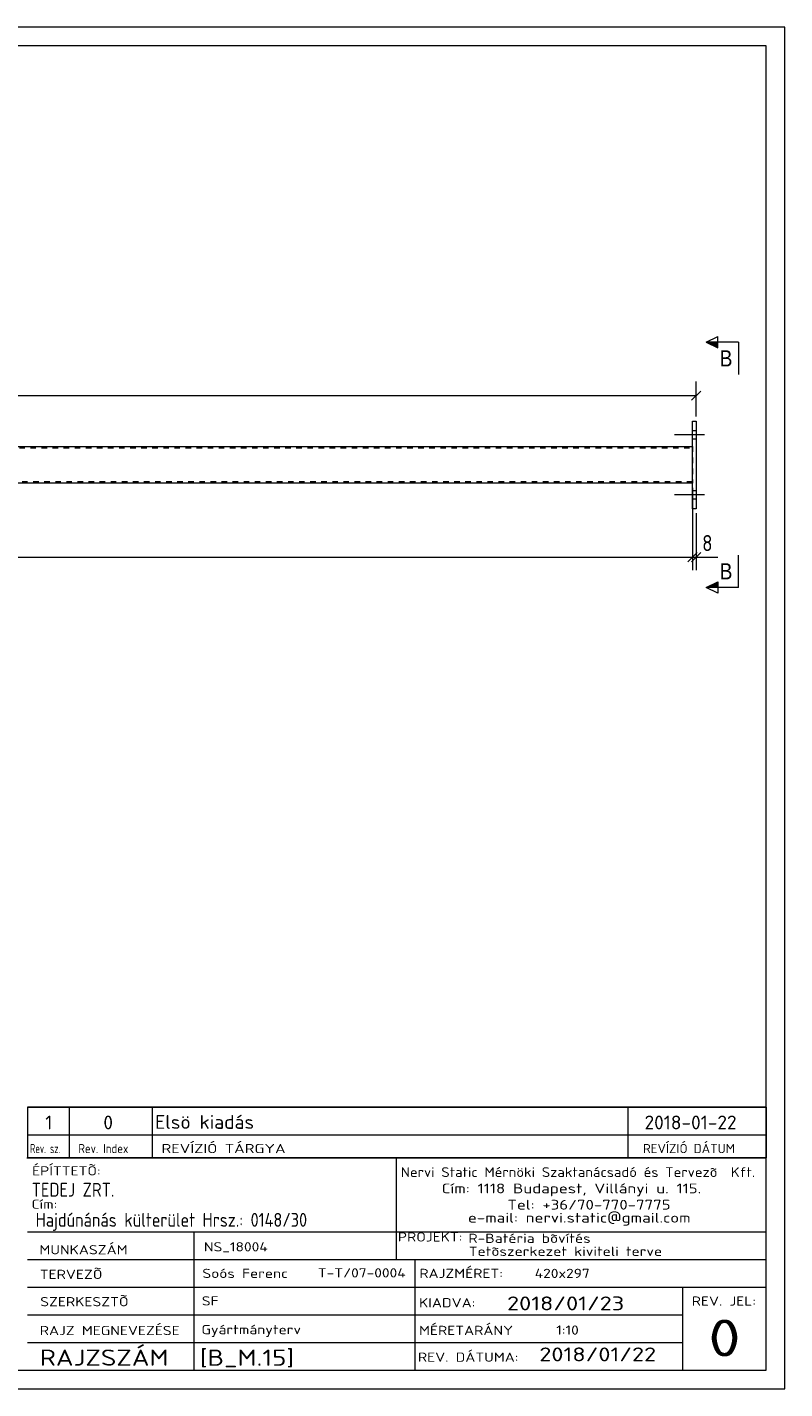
# Model space of a CAD drawing. Header units: millimetres. Extents: x 1 to 419, y 1 to 296.
# Tile 2 of 2: x 255 to 419, y 1 to 296. Entities that reach past the tile are written whole.
import ezdxf

# ---------------------------------------------------------------- set-up
doc = ezdxf.new("R2010")
doc.units = ezdxf.units.MM
doc.header["$LTSCALE"] = 0.6
doc.linetypes.add('XKITLINE00', pattern=[0])
doc.linetypes.add('XKITLINE02', pattern=[4, 2, -2])
for name, color, linetype, lineweight in [('Bolt', 7, 'Continuous', 0), ('DrawingSheet', 5, 'Continuous', 0), ('OtherObjectType', 1, 'Continuous', 0), ('Part', 2, 'Continuous', 0), ('Section', 6, 'Continuous', 0), ('Z-DIMENSIONS', 1, 'Continuous', 0)]:
    doc.layers.add(name, color=color, linetype=linetype, lineweight=lineweight)
doc.styles.add('ARIAL', font='ARIAL.TTF')
doc.styles.add('ISOCPEUR', font='ISOCPEUR.TTF')

msp = doc.modelspace()

# ---------------------------------------------------------------- hatches: boundary and pattern name
at = {"layer": 'Section'}
for points in [[(404.5, 226.5), (402, 227.75), (404.5, 227.75)], [(404.5, 174.62), (402, 174.62), (404.5, 175.87)]]:
    msp.add_hatch(color=6, dxfattribs=at).paths.add_polyline_path(points, flags=17)

# ---------------------------------------------------------------- linework, layer by layer
at = {"layer": 'Bolt', "color": 3, "linetype": 'XKITLINE00', "lineweight": 0}
for p, q in [((401.6, 207.68), (395.1, 207.68)), ((399.8, 208.58), (399, 208.58)), ((399.8, 206.78), (399, 206.78)), ((399.8, 195.58), (399, 195.58)), ((401.6, 194.68), (395.1, 194.68)), ((399.8, 193.78), (399, 193.78))]:
    msp.add_line(p, q, dxfattribs=at)
at = {"layer": 'DrawingSheet', "color": 2, "linetype": 'XKITLINE00', "lineweight": 0}
for p, q in [((419, 296), (1, 296)), ((419, 1), (419, 296)), ((1, 1), (419, 1))]:
    msp.add_line(p, q, dxfattribs=at)
at = {"layer": 'DrawingSheet', "color": 3, "linetype": 'XKITLINE00', "lineweight": 0}
for p, q in [((415, 292), (5, 292)), ((415, 5), (415, 292)), ((5, 5), (415, 5))]:
    msp.add_line(p, q, dxfattribs=at)
at = {"layer": 'OtherObjectType', "color": 7, "linetype": 'XKITLINE00', "lineweight": 0}
for p, q in [((255, 62.05), (415, 62.05)), ((255, 62.05), (255, 56.05)), ((264, 62.05), (264, 56.05)), ((282, 62.05), (282, 56.05)), ((385, 62.05), (385, 56.05)), ((415, 62.05), (415, 56.05)), ((255, 56.05), (255, 51.05)), ((255, 56.05), (415, 56.05)), ((264, 56.05), (264, 51.05)), ((282, 56.05), (282, 51.05)), ((385, 56.05), (385, 51.05)), ((415, 56.05), (415, 51.05)), ((254.84, 51.05), (415, 51.05)), ((415, 51.05), (255, 51.05)), ((334.84, 51), (334.84, 35)), ((414.98, 5), (415, 51.05)), ((254.98, 35), (414.98, 35)), ((290.98, 35), (290.98, 5)), ((334.84, 35), (334.84, 29)), ((254.98, 29), (338.84, 29)), ((338.84, 29), (338.84, 5)), ((338.84, 29), (414.84, 29)), ((254.98, 23), (414.98, 23)), ((396.84, 23), (396.84, 5)), ((254.98, 17), (396.84, 17)), ((254.98, 11), (396.98, 11)), ((254.98, 5), (414.98, 5))]:
    msp.add_line(p, q, dxfattribs=at)
at = {"layer": 'OtherObjectType', "color": 1, "linetype": 'XKITLINE00', "lineweight": 0}
for p, q in [((415, 62.05), (255, 62.05)), ((255, 56.05), (415, 56.05))]:
    msp.add_line(p, q, dxfattribs=at)
at = {"layer": 'Part', "color": 2, "linetype": 'XKITLINE00', "lineweight": 0}
for p, q in [((399, 191.68), (399, 210.68)), ((399, 210.68), (399.8, 210.68)), ((399.8, 210.68), (399.8, 191.68)), ((210, 205.18), (399, 205.18)), ((399, 197.18), (210, 197.18)), ((399.8, 191.68), (399, 191.68))]:
    msp.add_line(p, q, dxfattribs=at)
at = {"layer": 'Part', "color": 7, "linetype": 'XKITLINE02', "lineweight": 0}
for p, q in [((210, 204.88), (399, 204.88)), ((399, 205.18), (399, 197.18)), ((399, 197.48), (210, 197.48))]:
    msp.add_line(p, q, dxfattribs=at)
at = {"layer": 'Section', "color": 6, "linetype": 'XKITLINE00', "lineweight": 0}
for p, q in [((402, 227.75), (404.5, 229)), ((402, 227.75), (404.5, 226.5)), ((409, 227.75), (402, 227.75)), ((404.5, 226.5), (404.5, 229)), ((409, 227.75), (409, 220.75)), ((409, 174.62), (409, 181.62)), ((402, 174.62), (404.5, 175.87)), ((404.5, 173.37), (402, 174.62)), ((409, 174.62), (402, 174.62)), ((404.5, 175.87), (404.5, 173.37))]:
    msp.add_line(p, q, dxfattribs=at)
at = {"layer": 'Z-DIMENSIONS', "color": 7, "linetype": 'XKITLINE00', "lineweight": 0}
for p, q in [((399.8, 211.68), (399.8, 219.23)), ((17.2, 216.18), (399.8, 216.18)), ((400.79, 217.17), (398.81, 215.19)), ((399, 196.18), (399, 178.38)), ((399, 196.18), (399, 178.38)), ((399.8, 190.68), (399.8, 178.38)), ((18, 181.18), (399, 181.18)), ((399.99, 182.17), (398.01, 180.19)), ((399.99, 182.17), (398.01, 180.19)), ((400.79, 182.17), (398.81, 180.19)), ((399, 181.18), (399.8, 181.18)), ((399.8, 181.18), (404.53, 181.18)), ((399.8, 181.18), (404.53, 181.18))]:
    msp.add_line(p, q, dxfattribs=at)
at = {"layer": 'Z-DIMENSIONS', "color": 3}
for p in [(399.8, 216.18), (399, 181.18), (399, 181.18), (399.8, 181.18)]:
    msp.add_point(p, dxfattribs=at)

# ---------------------------------------------------------------- texts
at = {"layer": 'OtherObjectType', "color": 7, "style": 'ISOCPEUR'}
for s, height, width, p in [('1', 3, 1.017001, (258.82, 57.2)), ('0', 3, 1.017001, (271.4, 57.2)), ('Elsö kiadás', 3, 1.017001, (282.63, 57.31)), ('2018-01-22', 3, 1.017001, (388.62, 57.2)), ('Rev. sz.', 2, 0.68, (255.54, 52.05)), ('Rev. Index', 2, 0.85, (266, 52.05)), ('REVÍZIÓ TÁRGYA', 2, 1.275, (284, 52.05)), ('REVÍZIÓ DÁTUM', 2, 1.02, (388.28, 52.05)), ('ÉPÍTTETÕ:', 2, 1.211571, (255.96, 47.22)), ('Nervi Static Mérnöki\xa0Szaktanácsadó\xa0és\xa0Tervezõ  Kft.', 2.1176, 1.08375, (335.84, 46.88)), ('TEDEJ ZRT.', 3, 0.85, (255.87, 42.62)), ('Cím:\xa01118 Budapest, Villányi u. 115.', 2.1176, 1.250101, (344.68, 43.35)), ('Cím:', 2, 1.211571, (255.84, 40)), ('Tel:\xa0+36/70-770-7775', 2.1176, 1.250101, (358.91, 39.82)), ('Hajdúnánás külterület Hrsz.: 0148/30', 3, 0.85, (256.73, 36.1)), ('e-mail:\xa0nervi.static@gmail.com', 2.1176, 1.250101, (350.38, 37)), ('MUNKASZÁM', 2, 1.211571, (257.55, 30.12)), ('NS_18004', 2, 1.211571, (293.17, 30.76)), ('PROJEKT:', 2, 1.211571, (335.18, 32.9)), ('R-Batéria bõvítés', 2, 1.211571, (350.47, 32.6)), ('Tetõszerkezet kiviteli terve', 2, 1.211571, (350.54, 29.78)), ('TERVEZÕ', 2, 1.211571, (257.63, 24.79)), ('Soós Ferenc', 2, 1.211571, (292.84, 25)), ('T-T/07-0004', 2, 1.211571, (317.86, 25.11)), ('RAJZMÉRET:', 2, 1.211571, (339.84, 25)), ('420x297', 2, 1.211571, (364.84, 25)), ('SZERKESZTÕ', 2, 1.211571, (257.72, 18.87)), ('SF', 2, 1.211571, (292.72, 19.04)), ('2018/01/23', 3, 1.275, (358.84, 18)), ('REV. JEL:', 2, 1.211571, (398.84, 19)), ('KIADVA:', 2, 1.211571, (339.78, 18.64)), ('RAJZ MEGNEVEZÉSE', 2, 1.211571, (257.62, 12.62)), ('Gyártmányterv', 2, 1.211571, (292.65, 12.82)), ('MÉRETARÁNY', 2, 1.211571, (339.78, 12.65)), ('1:10', 2, 1.211571, (369.51, 12.72)), ('0', 8, 1.275, (402.45, 8)), ('RAJZSZÁM', 3.5, 1.211571, (257.62, 6)), ('[B_M.15]', 3.5, 1.211571, (292.3, 5.99)), ('REV. DÁTUMA:', 2, 1.211571, (339.53, 6.85)), ('2018/01/22', 3, 1.275, (365.83, 6.95))]:
    msp.add_text(s, height=height, dxfattribs=dict(at, width=width)).set_placement(p)
at = {"layer": 'Section', "color": 6, "style": 'ARIAL', "width": 0.85}
for p in [(404.89, 222.5), (404.89, 176.37)]:
    msp.add_text('B', height=3.5, dxfattribs=at).set_placement(p)
at = {"layer": 'Z-DIMENSIONS', "color": 3, "style": 'ISOCPEUR', "width": 0.85}
msp.add_text('8', height=3.5, dxfattribs=at).set_placement((401.11, 182.48))

doc.saveas('drawing.dxf')
